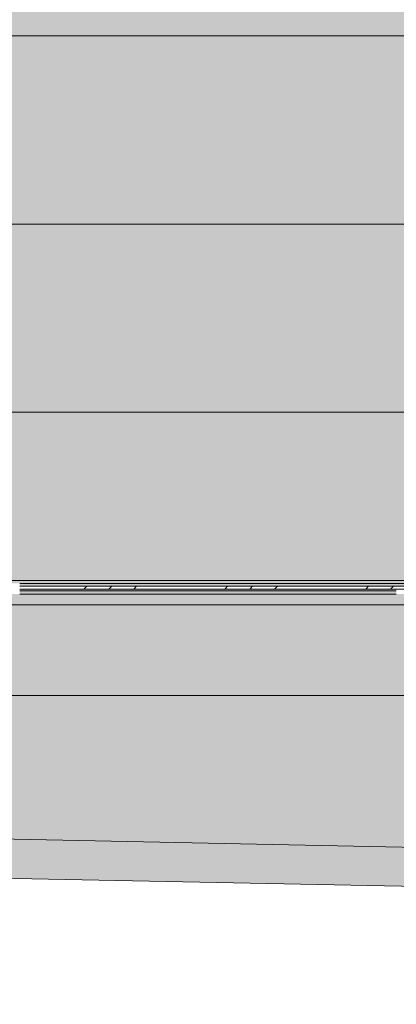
# Model space of a CAD drawing. Header units: millimetres. Extents: x -62808 to 83156, y -26483 to 33271.
# Tile 16 of 144: x -50133 to -47733, y -25872 to -19595. Entities that reach past the tile are written whole.
import ezdxf

# ---------------------------------------------------------------- set-up
doc = ezdxf.new("R2010")
doc.units = ezdxf.units.MM
for name, color, linetype, lineweight in [('A-FLOR', 192, 'Continuous', 18), ('A-FLOR-PATT', 8, 'Continuous', 25), ('A-GLAZ-CWMG', 51, 'Continuous', 9), ('A-ROOF', 132, 'Continuous', 9), ('A-ROOF-OTLN', 132, 'Continuous', 9), ('A-ROOF-PATT', 132, 'Continuous', 9), ('A-WALL', 113, 'Continuous', 18)]:
    doc.layers.add(name, color=color, linetype=linetype, lineweight=lineweight)
pattern_1 = [(0, (0, -600), (812.8, 203.2), [33.528, -576.072, 33.528, -576.072, -3251.2]), (0, (0, -600), (812.8, 203.2), [-1219.2, 33.528, -1185.672, 33.528, -576.072, -1422.4]), (0, (0, -600), (812.8, 203.2), [-3048, 33.528, -372.872, 33.528, -982.472]), (120, (304.8, -498.4), (-582.37636, 602.30545), [33.528, -576.072, 33.528, -576.072, -3251.2]), (120, (304.8, -498.4), (-582.37636, 602.30545), [-1219.2, 33.528, -1185.672, 33.528, -576.072, -1422.4]), (120, (304.8, -498.4), (-582.37636, 602.30545), [-3048, 33.528, -372.872, 33.528, -982.472]), (240, (406.4, -92), (-230.42364, -805.50545), [33.528, -576.072, 33.528, -576.072, -3251.2]), (240, (406.4, -92), (-230.42364, -805.50545), [-1219.2, 33.528, -1185.672, 33.528, -576.072, -1422.4]), (240, (406.4, -92), (-230.42364, -805.50545), [-3048, 33.528, -372.872, 33.528, -982.472])]
pattern_2 = [(45, (0, -600), (-449.013, 449.013), []), (45, (158.75, -600), (0, 898.0256), []), (45, (-158.75, -600), (0, 898.0256), [])]

# ---------------------------------------------------------------- blocks, each defined once
blk = doc.blocks.new('CHAPIM17 - CHAPIM-5294798-PLANTA DE IMPERMEABILIZAÇÃO - 1_ PAV_')
at = {"layer": 'A-ROOF-PATT', "lineweight": 5}
h = blk.add_hatch(dxfattribs=at)
h.set_pattern_fill('FP_4', color=133, style=0, pattern_type=2)
h.set_pattern_definition(pattern_1)
h.paths.add_polyline_path([(-9877.3, -25871.8), (-9872.4, -25621.9), (-62800.4, -24568.4), (-62805.3, -24818.3), (-14579, -25778.2)])
at = {"layer": 'A-ROOF-OTLN', "color": 130, "lineweight": 5}
for p, q in [((-62800.4, -24568.4), (-9872.4, -25621.9)), ((-9877.3, -25871.8), (-62805.3, -24818.3))]:
    blk.add_line(p, q, dxfattribs=at)
blk = doc.blocks.new('Rectangular Mullion - montante retangular 3x5cm_growarq-V910-PLANTA DE IMPERMEABILIZAÇÃO - 1_ PAV_')
at = {"layer": 'A-GLAZ-CWMG', "lineweight": 5}
blk.add_hatch(color=57, dxfattribs=at).paths.add_polyline_path([(-58632.5, 2205.8), (-58632.5, 2227.5), (-58932.5, 2227.5), (-58932.5, 2205.8)])
at = {"layer": 'A-GLAZ-CWMG', "color": 130, "lineweight": 5}
blk.add_line((-58632.5, 2227.5), (-58932.5, 2227.5), dxfattribs=at)
blk = doc.blocks.new('FLEX -Rectangular Mullion - montante retangular veneziana 5x5cm_growarq-V923-PLANTA DE IMPERMEABILIZAÇÃO - 1_ PAV_')
at = {"layer": 'A-GLAZ-CWMG', "lineweight": 5}
blk.add_hatch(color=57, dxfattribs=at).paths.add_polyline_path([(-58632.5, 2195.1), (-58632.5, 2205.8), (-58932.5, 2205.8), (-58932.5, 2195.1)])
at = {"layer": 'A-GLAZ-CWMG', "color": 130, "lineweight": 5}
blk.add_line((-58932.5, 2205.8), (-58632.5, 2205.8), dxfattribs=at)
blk = doc.blocks.new('FLEX -Rectangular Mullion - montante retangular veneziana 5x5cm_growarq-V1117-PLANTA DE IMPERMEABILIZAÇÃO - 1_ PAV_')
at = {"layer": 'A-GLAZ-CWMG', "lineweight": 5}
blk.add_hatch(color=57, dxfattribs=at).paths.add_polyline_path([(-47433.2, -23206.3), (-47433.2, -23188.6), (-47733.2, -23188.6), (-47733.2, -23206.3)])
h = blk.add_hatch(dxfattribs=at)
h.set_pattern_fill('FP_140', color=256, style=0, pattern_type=2)
h.set_pattern_definition(pattern_2)
h.paths.add_polyline_path([(-47733.2, -23224.6), (-47433.2, -23224.6), (-47433.2, -23206.3), (-47733.2, -23206.9), (-47733.2, -23223)])
at = {"layer": 'A-GLAZ-CWMG', "color": 130, "lineweight": 5}
blk.add_line((-47433.2, -23188.6), (-47733.2, -23188.6), dxfattribs=at)
at = {"layer": 'A-GLAZ-CWMG', "color": 250}
for p, q in [((-47433.2, -23206.3), (-47733.2, -23206.3)), ((-47733.2, -23224.6), (-47433.2, -23224.6))]:
    blk.add_line(p, q, dxfattribs=at)
blk = doc.blocks.new('FLEX -Rectangular Mullion - montante retangular veneziana 5x5cm_growarq-V1118-PLANTA DE IMPERMEABILIZAÇÃO - 1_ PAV_')
at = {"layer": 'A-GLAZ-CWMG', "lineweight": 5}
blk.add_hatch(color=57, dxfattribs=at).paths.add_polyline_path([(-48033.2, -23206.3), (-47733.2, -23206.3), (-47733.2, -23188.6), (-48033.2, -23188.6), (-48033.2, -23194.2)])
h = blk.add_hatch(dxfattribs=at)
h.set_pattern_fill('FP_140', color=256, style=0, pattern_type=2)
h.set_pattern_definition(pattern_2)
h.paths.add_polyline_path([(-47813.9, -23224.6), (-47733.2, -23224.6), (-47733.2, -23206.3), (-48033.2, -23206.9), (-48033.2, -23224.6)])
at = {"layer": 'A-GLAZ-CWMG', "color": 130, "lineweight": 5}
blk.add_line((-47733.2, -23188.6), (-48033.2, -23188.6), dxfattribs=at)
at = {"layer": 'A-GLAZ-CWMG', "color": 250}
for p, q in [((-47733.2, -23206.3), (-48033.2, -23206.3)), ((-48033.2, -23224.6), (-47733.2, -23224.6))]:
    blk.add_line(p, q, dxfattribs=at)
blk = doc.blocks.new('FLEX -Rectangular Mullion - montante retangular veneziana 5x5cm_growarq-V1119-PLANTA DE IMPERMEABILIZAÇÃO - 1_ PAV_')
at = {"layer": 'A-GLAZ-CWMG', "lineweight": 5}
blk.add_hatch(color=57, dxfattribs=at).paths.add_polyline_path([(-48333.2, -23206.3), (-48033.2, -23206.3), (-48033.2, -23188.6), (-48333.2, -23188.6), (-48333.2, -23194.5)])
at = {"layer": 'A-GLAZ-CWMG', "color": 130, "lineweight": 5}
blk.add_line((-48033.2, -23188.6), (-48333.2, -23188.6), dxfattribs=at)
at = {"layer": 'A-GLAZ-CWMG', "color": 250}
for p, q in [((-48033.2, -23206.3), (-48333.2, -23206.3)), ((-48333.2, -23224.6), (-48033.2, -23224.6))]:
    blk.add_line(p, q, dxfattribs=at)
blk = doc.blocks.new('FLEX -Rectangular Mullion - montante retangular veneziana 5x5cm_growarq-V1120-PLANTA DE IMPERMEABILIZAÇÃO - 1_ PAV_')
at = {"layer": 'A-GLAZ-CWMG', "lineweight": 5}
blk.add_hatch(color=57, dxfattribs=at).paths.add_polyline_path([(-48333.2, -23206.3), (-48333.2, -23188.6), (-48633.2, -23188.6), (-48633.2, -23206.3)])
h = blk.add_hatch(dxfattribs=at)
h.set_pattern_fill('FP_140', color=256, style=0, pattern_type=2)
h.set_pattern_definition(pattern_2)
h.paths.add_polyline_path([(-48633.2, -23224.6), (-48333.2, -23224.6), (-48333.2, -23206.3), (-48633.2, -23206.9), (-48633.2, -23223)])
at = {"layer": 'A-GLAZ-CWMG', "color": 130, "lineweight": 5}
blk.add_line((-48333.2, -23188.6), (-48633.2, -23188.6), dxfattribs=at)
at = {"layer": 'A-GLAZ-CWMG', "color": 250}
for p, q in [((-48333.2, -23206.3), (-48633.2, -23206.3)), ((-48633.2, -23224.6), (-48333.2, -23224.6))]:
    blk.add_line(p, q, dxfattribs=at)
blk = doc.blocks.new('FLEX -Rectangular Mullion - montante retangular veneziana 5x5cm_growarq-V1121-PLANTA DE IMPERMEABILIZAÇÃO - 1_ PAV_')
at = {"layer": 'A-GLAZ-CWMG', "lineweight": 5}
blk.add_hatch(color=57, dxfattribs=at).paths.add_polyline_path([(-48933.2, -23206.3), (-48633.2, -23206.3), (-48633.2, -23188.6), (-48933.2, -23188.6), (-48933.2, -23195.2)])
h = blk.add_hatch(dxfattribs=at)
h.set_pattern_fill('FP_140', color=256, style=0, pattern_type=2)
h.set_pattern_definition(pattern_2)
h.paths.add_polyline_path([(-48644.8, -23224.6), (-48633.2, -23224.6), (-48633.2, -23206.3), (-48933.2, -23206.9), (-48933.2, -23224.6)])
at = {"layer": 'A-GLAZ-CWMG', "color": 130, "lineweight": 5}
blk.add_line((-48633.2, -23188.6), (-48933.2, -23188.6), dxfattribs=at)
at = {"layer": 'A-GLAZ-CWMG', "color": 250}
for p, q in [((-48633.2, -23206.3), (-48933.2, -23206.3)), ((-48933.2, -23224.6), (-48633.2, -23224.6))]:
    blk.add_line(p, q, dxfattribs=at)
blk = doc.blocks.new('FLEX -Rectangular Mullion - montante retangular veneziana 5x5cm_growarq-V1122-PLANTA DE IMPERMEABILIZAÇÃO - 1_ PAV_')
at = {"layer": 'A-GLAZ-CWMG', "lineweight": 5}
blk.add_hatch(color=57, dxfattribs=at).paths.add_polyline_path([(-49233.2, -23206.3), (-48933.2, -23206.3), (-48933.2, -23188.6), (-49233.2, -23188.6), (-49233.2, -23195.5)])
at = {"layer": 'A-GLAZ-CWMG', "color": 130, "lineweight": 5}
blk.add_line((-48933.2, -23188.6), (-49233.2, -23188.6), dxfattribs=at)
at = {"layer": 'A-GLAZ-CWMG', "color": 250}
for p, q in [((-48933.2, -23206.3), (-49233.2, -23206.3)), ((-49233.2, -23224.6), (-48933.2, -23224.6))]:
    blk.add_line(p, q, dxfattribs=at)
blk = doc.blocks.new('FLEX -Rectangular Mullion - montante retangular veneziana 5x5cm_growarq-V1123-PLANTA DE IMPERMEABILIZAÇÃO - 1_ PAV_')
at = {"layer": 'A-GLAZ-CWMG', "lineweight": 5}
blk.add_hatch(color=57, dxfattribs=at).paths.add_polyline_path([(-49533.2, -23206.3), (-49233.2, -23206.3), (-49233.2, -23188.6), (-49533.2, -23188.6), (-49533.2, -23195.9)])
h = blk.add_hatch(dxfattribs=at)
h.set_pattern_fill('FP_140', color=256, style=0, pattern_type=2)
h.set_pattern_definition(pattern_2)
h.paths.add_polyline_path([(-49475.7, -23224.6), (-49233.2, -23224.6), (-49233.2, -23206.3), (-49533.2, -23206.9), (-49533.2, -23224.6)])
at = {"layer": 'A-GLAZ-CWMG', "color": 130, "lineweight": 5}
blk.add_line((-49233.2, -23188.6), (-49533.2, -23188.6), dxfattribs=at)
at = {"layer": 'A-GLAZ-CWMG', "color": 250}
for p, q in [((-49233.2, -23206.3), (-49533.2, -23206.3)), ((-49533.2, -23224.6), (-49233.2, -23224.6))]:
    blk.add_line(p, q, dxfattribs=at)
blk = doc.blocks.new('FLEX -Rectangular Mullion - montante retangular veneziana 5x5cm_growarq-V1124-PLANTA DE IMPERMEABILIZAÇÃO - 1_ PAV_')
at = {"layer": 'A-GLAZ-CWMG', "lineweight": 5}
blk.add_hatch(color=57, dxfattribs=at).paths.add_polyline_path([(-49533.2, -23206.3), (-49533.2, -23188.6), (-49833.2, -23188.6), (-49833.2, -23206.3)])
h = blk.add_hatch(dxfattribs=at)
h.set_pattern_fill('FP_140', color=256, style=0, pattern_type=2)
h.set_pattern_definition(pattern_2)
h.paths.add_polyline_path([(-49833.2, -23224.6), (-49533.2, -23224.6), (-49533.2, -23206.3), (-49833.2, -23206.9), (-49833.2, -23223)])
at = {"layer": 'A-GLAZ-CWMG', "color": 130, "lineweight": 5}
blk.add_line((-49533.2, -23188.6), (-49833.2, -23188.6), dxfattribs=at)
at = {"layer": 'A-GLAZ-CWMG', "color": 250}
for p, q in [((-49533.2, -23206.3), (-49833.2, -23206.3)), ((-49833.2, -23224.6), (-49533.2, -23224.6))]:
    blk.add_line(p, q, dxfattribs=at)
blk = doc.blocks.new('FLEX -Rectangular Mullion - montante retangular veneziana 5x5cm_growarq-V1125-PLANTA DE IMPERMEABILIZAÇÃO - 1_ PAV_')
at = {"layer": 'A-GLAZ-CWMG', "lineweight": 5}
blk.add_hatch(color=57, dxfattribs=at).paths.add_polyline_path([(-50133.2, -23206.3), (-49833.2, -23206.3), (-49833.2, -23188.6), (-50133.2, -23188.6), (-50133.2, -23196.5)])
at = {"layer": 'A-GLAZ-CWMG', "color": 130, "lineweight": 5}
blk.add_line((-49833.2, -23188.6), (-50133.2, -23188.6), dxfattribs=at)
at = {"layer": 'A-GLAZ-CWMG', "color": 250}
for p, q in [((-49833.2, -23206.3), (-50133.2, -23206.3)), ((-50133.2, -23224.6), (-49833.2, -23224.6))]:
    blk.add_line(p, q, dxfattribs=at)
blk = doc.blocks.new('BE-PMSa-MOD-ARQ-ESCOLA-EX-000-R_0056_rvt-1-PLANTA DE IMPERMEABILIZAÇÃO - 1_ PAV_')
at = {"layer": 'A-FLOR-PATT', "lineweight": 5}
h = blk.add_hatch(dxfattribs=at)
h.set_pattern_fill('FP_8', color=71, style=0, pattern_type=2)
h.set_pattern_definition(pattern_1)
h.paths.add_polyline_path([(-10008, -25619.2), (-10008, -24137.9), (-10009.9, -24137.9), (-10009.9, -24097.9), (-10019.9, -24097.9), (-10019.9, -24017.9), (-9999.9, -24017.9), (-9999.9, -23992.9), (-9967.4, -23992.9), (-9967.4, -23902.2), (-60207.5, -23902.2), (-60207.5, 2852.9), (-58704.3, 2852.9), (-58704.3, 3646), (-59113, 3646), (-59113, 3686), (-58704.3, 3686), (-58704.3, 5586), (-59113, 5586), (-59113, 5626), (-58704.3, 5626), (-58704.3, 31473.9), (-39533.5, 31473.9), (-39533.5, 32847.3), (-62557.5, 33118.7), (-62557.5, -24566), (-62607.5, -24566), (-62607.5, -24572.2), (-12885.3, -25561.9)])
h.paths.add_polyline_path([(-56122.7, 16894.4), (-56108, 16894.4), (-56108, 16942.4), (-56227.5, 16942), (-56242.9, 20595.4), (-57852.4, 20588.7), (-57853, 20532.9), (-57947, 20532.9), (-57947, 17015.4), (-57852.4, 17015.4), (-57852.4, 17054.6), (-56229.5, 17054.6), (-56230.1, 16935.1), (-57852.4, 16935.1), (-57852.4, 16894.4), (-56953.5, 16894.4)])
h.paths.add_polyline_path([(-56108, 20600.2), (-56108.2, 20749.4), (-57852.4, 20749.4), (-57852.4, 20733.6), (-56108.6, 20741), (-56108.1, 20601.2)])
h = blk.add_hatch(dxfattribs=at)
h.set_pattern_fill('FP_4', color=135, style=0, pattern_type=2)
h.set_pattern_definition(pattern_1)
h.paths.add_polyline_path([(-9894.9, -23902.2), (-9894.9, -23327.9), (-9939.9, -23327.9), (-9939.9, -23357.9), (-10019.9, -23357.9), (-10019.9, -23337.9), (-10053.1, -23337.2), (-10057.9, -23335.2), (-10062.1, -23332.1), (-10065.3, -23327.9), (-10261.8, -23327.9), (-10261.8, -23357.9), (-13811.8, -23357), (-13811.8, -23327.9), (-16873.3, -23329.1), (-16873.3, -23357.9), (-20423.3, -23357), (-20423.3, -23327.9), (-20698, -23327.9), (-20698, -23357.9), (-22848, -23357), (-22848, -23327.9), (-23820.5, -23327.9), (-23820.5, -23357.9), (-25970.5, -23357), (-25970.5, -23327.9), (-26195.4, -23327.9), (-26194.9, -23329.6), (-26191.4, -23329.6), (-26191.4, -23336.8), (-26183, -23339.2), (-26183, -23359.2), (-26191.5, -23359.2), (-26191.8, -23402), (-26195.6, -23406.8), (-26195.1, -23440.8), (-26183.3, -23459.4), (-26177, -23472.5), (-26170.6, -23495.9), (-26168.2, -23519.2), (-26168.5, -23528.5), (-26172.5, -23552.1), (-26178.6, -23568.8), (-26185.2, -23582.6), (-26201.2, -23604.2), (-26211.5, -23614.3), (-26231.8, -23629.3), (-26250.2, -23637.5), (-26262.5, -23642), (-26277.5, -23644.8), (-26295.4, -23646.2), (-26315.1, -23644.6), (-26332.9, -23640.5), (-26359, -23629.3), (-26373.7, -23618.8), (-26388.5, -23605.4), (-26395.4, -23597.5), (-26407.5, -23578.4), (-26413.8, -23565.4), (-26419.4, -23547.3), (-26422.6, -23519.2), (-26422.2, -23509.5), (-26418.9, -23489.2), (-26413.8, -23472.5), (-26405.5, -23455.4), (-26395.3, -23439.5), (-26395.9, -23405.8), (-26399.1, -23401.6), (-26399.4, -23359.2), (-26408.2, -23359.2), (-26407.8, -23339.2), (-26399.4, -23336.7), (-26399.1, -23329.6), (-26395.4, -23329.6), (-26395.8, -23327.9), (-26725.5, -23327.9), (-26725.5, -23325.4), (-59610, -23325.4), (-59610, 2311.5), (-59500, 2311.5), (-59500, 2401), (-59098, 2401), (-59098, 2311.5), (-58107, 2311.5), (-58107, 7537.9), (-58235.9, 7537.9), (-58235, 16678.4), (-58186.4, 16678.4), (-58186.4, 17015.4), (-58107, 17015.4), (-58107, 20532.9), (-58186.4, 20532.9), (-58186.4, 20869.9), (-58234.9, 20869.9), (-58235, 29481.7), (-58238.4, 29481.7), (-58238.4, 29927), (-58235.2, 29927), (-58235.2, 30838.5), (-58115.7, 30838.5), (-58115.7, 29927), (-58107, 29927), (-58107, 30838.5), (-57817, 30838.5), (-57817, 30656.9), (-45242, 30657), (-45242, 30838.5), (-44952, 30838.5), (-44952, 30656.9), (-44949.5, 30656.9), (-44949.5, 29918.5), (-44820.5, 29918.5), (-44820.5, 29879.1), (-41729.5, 29879.1), (-41729.5, 29893.7), (-41622, 29893.7), (-41622, 30838.5), (-41332, 30838.5), (-41332, 30655.3), (-33747, 30655.6), (-33747, 30838.5), (-33457, 30839.5), (-33457, 31473.9), (-58704.3, 31473.9), (-58704.3, 5626), (-58173, 5626), (-58173, 5586), (-58704.3, 5586), (-58704.3, 3686), (-58173, 3686), (-58173, 3646), (-58704.3, 3646), (-58704.3, 2852.9), (-60207.5, 2852.9), (-60207.5, -23902.2), (-9967.4, -23902.2)])
h.paths.add_polyline_path([(-26190.2, -23546.5), (-26189.6, -23543.8), (-26190.1, -23545.7)])
h.paths.add_polyline_path([(-58234.9, 6792.9), (-58234.9, 7537.9), (-58115.4, 7537.9), (-58115.4, 6792.9), (-58224.9, 6792.9)])
h.paths.add_polyline_path([(-58115.5, 7975.9), (-58107, 7975.9), (-58107, 15242.9), (-58115.5, 15242.9), (-58115.5, 8266.4)])
h.paths.add_polyline_path([(-58115.5, 15680.9), (-58107, 15680.9), (-58107, 16678.4), (-58115.5, 16678.4), (-58115.5, 15689.3)])
h.paths.add_polyline_path([(-58107, 20869.9), (-58107, 21622.4), (-58115.4, 21622.4), (-58115.4, 20869.9)])
h.paths.add_polyline_path([(-58115.5, 22060.4), (-58107, 22060.4), (-58107, 29481.7), (-58115.5, 29481.7), (-58115.5, 22068.9)])
h.paths.add_polyline_path([(-58120.2, 29876.7), (-58107, 29876.7), (-58107.8, 29882), (-58193.4, 29882), (-58193.4, 29876.7), (-58123.8, 29876.7)])
h.paths.add_polyline_path([(-43358, 31038.4), (-43355.5, 31036), (-43354.2, 31038.4), (-43356.8, 31038.4)])
h.paths.add_polyline_path([(-43359.8, 31038.4), (-43356.8, 31036.1), (-43359, 31038.4)])
h.paths.add_polyline_path([(-43358, 31088.4), (-43354.2, 31089.5), (-43355.5, 31090.7), (-43356.8, 31089.5)])
h.paths.add_polyline_path([(-43359, 31088.4), (-43358, 31088.4), (-43358, 31089.8)])
h.paths.add_polyline_path([(-43355.5, 31120.6), (-43358, 31118.6), (-43353.6, 31118.4), (-43353.6, 31119.4), (-43354.9, 31120.3)])
h.paths.add_polyline_path([(-43351.1, 31038.4), (-43353, 31038.4), (-43352.9, 31036.4), (-43351.9, 31037.5)])
h.paths.add_polyline_path([(-43355.5, 31007.2), (-43360.1, 31008.9), (-43360.4, 31016.3), (-43359.8, 31023.3), (-43360.3, 31032.7), (-43360.5, 31038.4), (-43359.8, 31088.4), (-43359, 31088.4), (-43360.4, 31103.9), (-43359.5, 31115.6), (-43359.8, 31117.8), (-43354.2, 31120.2), (-43351.1, 31119.1), (-43351.9, 31118.3), (-43351.9, 31117.4), (-43350.5, 31108.4), (-43351.2, 31093.1), (-43351, 31088.4), (-43350.5, 31088.4), (-43351.3, 31008), (-43354.2, 31007.4)])
h = blk.add_hatch(dxfattribs=at)
h.set_pattern_fill('FP_4', color=135, style=0, pattern_type=2)
h.set_pattern_definition(pattern_1)
h.paths.add_polyline_path([(-29082.5, -23170.4), (-26752.3, -23170.4), (-26752.3, -23045.1), (-26742, -23045.1), (-26742, -17726.6), (-26752.3, -17726.6), (-26752.3, -17482.6), (-26742, -17482.6), (-26742, -17451.6), (-26789.5, -17451.6), (-26791.5, -17448.1), (-26791.5, -17381.6), (-26779, -17381.6), (-26779, -15869.4), (-26744, -15869.4), (-26744, -17376.6), (-26742, -17376.6), (-26742, -15767.9), (-26743.9, -15767.9), (-26744, -10505.6), (-27059, -10505.6), (-27059, -10164.6), (-26744, -10164.6), (-26744.5, 2031.6), (-27063, 2031.6), (-27063, 2156.5), (-28471, 2156.5), (-28471, 2104), (-28474.5, 2102), (-28541, 2102), (-28541, 2114.5), (-30773.3, 2114.5), (-30773, 2149.5), (-28546, 2149.5), (-28546, 2156.5), (-32966.4, 2156.5), (-32966.4, 2036.6), (-33302.4, 2036.6), (-33302.4, 2156.5), (-39509.2, 2156.5), (-39509.2, 2036.6), (-39845.2, 2036.6), (-39845.2, 2156.5), (-46045.8, 2156.5), (-46045.8, 2037), (-46381.8, 2037), (-46381.8, 2156.5), (-52583.4, 2156.5), (-52583.4, 2024), (-52935.2, 2024), (-52935.2, 2156.5), (-59131.2, 2156.5), (-59131.2, 2023.2), (-59455, 2023.2), (-59455, -10164.6), (-59139.9, -10164.6), (-59139.9, -10505.6), (-59455, -10505.6), (-59455, -22703.7), (-59131.2, -22703.7), (-59131.2, -23029.7), (-59455, -23029.7), (-59455, -23170.4), (-58005.8, -23170.3), (-58009.2, -23144.5), (-58004.6, -23115.7), (-57995.8, -23094.5), (-57979.9, -23073.8), (-57959.2, -23057.9), (-57935.1, -23047.9), (-57909.2, -23044.5), (-57883.4, -23047.9), (-57859.2, -23057.9), (-57838.5, -23073.8), (-57822.6, -23094.5), (-57812.3, -23121), (-57809.2, -23144.5), (-57812.6, -23170.4), (-57082.5, -23170.4), (-57082.5, -19697.1), (-44082.5, -19697.1), (-44082.5, -20897.1), (-42082.5, -20897.1), (-42082.5, -19697.1), (-29082.5, -19697.1), (-29082.5, -22570.8)])
h.paths.add_polyline_path([(-27026.7, -23030.1), (-27066.7, -23030.1), (-27066.7, -22704.1), (-26857, -22704.1), (-26857, -22724.1), (-26750.7, -22724.1), (-26750.7, -23010.1), (-26857, -23010.1), (-26857, -23030.1), (-26904.4, -23030.1)])
h.paths.add_polyline_path([(-26779, -17448.1), (-26742, -17448.1), (-26742, -17408.6), (-26779, -17408.6)])
h.paths.add_polyline_path([(-30582.5, -15497.1), (-55582.5, -15497.1), (-55582.5, 502.9), (-30582.5, 502.9), (-30582.5, -15169.9)])
h.paths.add_polyline_path([(-30662.5, -15417.1), (-30662.5, -15347.1), (-30690.4, -15365.7), (-30714, -15389.3), (-30732.5, -15417.1), (-30690.4, -15417.1)])
h.paths.add_polyline_path([(-30819.4, -15417.1), (-30800.8, -15375.2), (-30774.8, -15337.3), (-30742.4, -15304.9), (-30704.5, -15278.9), (-30662.5, -15260.3), (-30662.5, -12997.1), (-30886.8, -12990.8), (-31110.4, -12972), (-31332.6, -12940.6), (-31569.5, -12892.5), (-31769.9, -12840.8), (-31983.7, -12772.7), (-32193.3, -12692.6), (-32398.1, -12601), (-32597.4, -12498), (-32790.7, -12384), (-32977.2, -12259.4), (-33156.5, -12124.4), (-33327.9, -11979.7), (-33491, -11825.5), (-33645.1, -11662.5), (-33789.9, -11491.1), (-33924.8, -11311.8), (-34049.4, -11125.2), (-34163.4, -10932), (-34266.4, -10732.7), (-34358.1, -10527.9), (-34438.1, -10318.2), (-34506.2, -10104.5), (-34562.3, -9887.2), (-34606, -9667.1), (-34637.4, -9445), (-34656.3, -9221.4), (-34662.5, -8997.1), (-34662.5, -7588.8), (-34684.6, -7575.6), (-34702.5, -7557.2), (-34715.2, -7534.8), (-34721.7, -7510), (-34721.7, -7484.3), (-34715.2, -7459.4), (-34702.5, -7437.1), (-34684.6, -7418.7), (-34662.5, -7405.5), (-34662.5, -5997.1), (-34656.3, -5772.8), (-34637.4, -5549.3), (-34606, -5327.1), (-34562.3, -5107), (-34506.2, -4889.8), (-34438.1, -4676), (-34358.1, -4466.4), (-34266.4, -4261.6), (-34163.4, -4062.2), (-34049.4, -3869), (-33924.8, -3682.4), (-33789.9, -3503.2), (-33645.1, -3331.7), (-33491, -3168.7), (-33327.9, -3014.5), (-33156.5, -2869.8), (-32977.2, -2734.9), (-32790.7, -2610.2), (-32597.4, -2496.2), (-32398.1, -2393.2), (-32193.3, -2301.6), (-31983.7, -2221.6), (-31769.9, -2153.4), (-31552.6, -2097.4), (-31332.6, -2053.6), (-31110.4, -2022.3), (-30886.8, -2003.4), (-30662.5, -1997.1), (-30662.5, 266), (-30704.5, 284.6), (-30742.4, 310.6), (-30774.8, 343.1), (-30800.8, 380.9), (-30819.4, 422.9), (-43042.5, 422.9), (-43042.5, -5697.6), (-42892.2, -5707.2), (-42743.2, -5729.4), (-42596.6, -5763.9), (-42453.4, -5810.6), (-42314.6, -5869.1), (-42181.2, -5939.1), (-42054.1, -6019.9), (-41934.2, -6111), (-41822.3, -6211.9), (-41719.3, -6321.8), (-41625.8, -6439.9), (-41542.5, -6565.4), (-41470, -6697.4), (-41408.7, -6835), (-41359.2, -6977.3), (-41321.8, -7123.2), (-41296.7, -7271.7), (-41284.1, -7421.8), (-41284.1, -7572.4), (-41296.7, -7722.5), (-41321.8, -7871.1), (-41359.2, -8017), (-41408.7, -8159.2), (-41470, -8296.8), (-41542.5, -8428.9), (-41625.8, -8554.4), (-41719.3, -8672.5), (-41822.3, -8782.3), (-41934.2, -8883.2), (-42054.1, -8974.4), (-42181.2, -9055.2), (-42314.6, -9125.1), (-42453.4, -9183.6), (-42596.6, -9230.3), (-42743.2, -9264.8), (-42892.2, -9287), (-43042.5, -9296.7), (-43042.5, -15417.1), (-31196.5, -15417.1)])
h.paths.add_polyline_path([(-54460.9, -15417.1), (-43122.5, -15416.6), (-43122.5, -9296.7), (-43272.9, -9287), (-43421.9, -9264.8), (-43568.5, -9230.3), (-43711.7, -9183.6), (-43850.5, -9125.1), (-43983.9, -9055.2), (-44111, -8974.4), (-44230.9, -8883.2), (-44342.8, -8782.3), (-44445.8, -8672.5), (-44539.3, -8554.4), (-44622.6, -8428.9), (-44695.1, -8296.8), (-44756.4, -8159.2), (-44805.9, -8017), (-44843.3, -7871.1), (-44868.4, -7722.5), (-44881, -7572.4), (-44881, -7421.8), (-44868.4, -7271.7), (-44843.3, -7123.2), (-44805.9, -6977.3), (-44756.4, -6835), (-44695.1, -6697.4), (-44622.6, -6565.4), (-44539.3, -6439.9), (-44445.8, -6321.8), (-44342.8, -6211.9), (-44230.9, -6111), (-44111, -6019.9), (-43983.9, -5939.1), (-43850.5, -5869.1), (-43711.7, -5810.6), (-43568.5, -5763.9), (-43421.9, -5729.4), (-43272.9, -5707.2), (-43122.5, -5697.6), (-43122.5, 422.9), (-55345.7, 422.9), (-55364.3, 380.9), (-55390.3, 343.1), (-55422.7, 310.6), (-55460.6, 284.6), (-55502.5, 266), (-55502.5, -1997.1), (-55278.3, -2003.4), (-55054.7, -2022.3), (-54832.5, -2053.6), (-54612.5, -2097.4), (-54395.2, -2153.4), (-54181.4, -2221.6), (-53971.8, -2301.6), (-53767, -2393.2), (-53567.7, -2496.2), (-53374.4, -2610.2), (-53187.9, -2734.9), (-53008.6, -2869.8), (-52837.2, -3014.5), (-52674.1, -3168.7), (-52520, -3331.7), (-52375.2, -3503.2), (-52240.3, -3682.4), (-52115.7, -3869), (-51998.4, -4068.5), (-51898.7, -4261.6), (-51807, -4466.4), (-51727, -4676), (-51658.9, -4889.8), (-51602.8, -5107), (-51559.1, -5327.1), (-51527.7, -5549.3), (-51508.8, -5772.8), (-51502.5, -5997.1), (-51502.5, -7405.5), (-51480.5, -7418.7), (-51462.6, -7437.1), (-51449.9, -7459.4), (-51443.4, -7484.3), (-51443.4, -7510), (-51449.9, -7534.8), (-51462.6, -7557.2), (-51480.5, -7575.6), (-51502.5, -7588.8), (-51502.7, -9002.4), (-51508.8, -9221.4), (-51527.7, -9445), (-51559.1, -9667.1), (-51602.8, -9887.2), (-51658.9, -10104.5), (-51727, -10318.2), (-51807, -10527.9), (-51898.7, -10732.7), (-52001.7, -10932), (-52115.7, -11125.2), (-52240.3, -11311.8), (-52375.2, -11491.1), (-52520, -11662.5), (-52674.1, -11825.5), (-52837.2, -11979.7), (-53008.6, -12124.4), (-53187.9, -12259.4), (-53374.4, -12384), (-53567.7, -12498), (-53767, -12601), (-53983.6, -12697.1), (-54181.4, -12772.7), (-54395.2, -12840.8), (-54612.5, -12896.8), (-54832.5, -12940.6), (-55054.7, -12972), (-55278.3, -12990.8), (-55502.5, -12997.1), (-55502.5, -15260.3), (-55460.6, -15278.9), (-55422.7, -15304.9), (-55390.3, -15337.3), (-55364.3, -15375.2), (-55345.7, -15417.1)])
h.paths.add_polyline_path([(-55432.5, -15417.1), (-55451.1, -15389.3), (-55474.7, -15365.7), (-55502.5, -15347.1), (-55502.5, -15417.1), (-55451.1, -15417.1)])
h.paths.add_polyline_path([(-30662.5, -12917.1), (-30662.5, -2077.1), (-30886.8, -2083.7), (-31101.5, -2101.8), (-31319.2, -2132.5), (-31534.8, -2175.4), (-31747.7, -2230.3), (-31969, -2301.6), (-32162.7, -2375.5), (-32363.4, -2465.3), (-32558.7, -2566.2), (-32748.1, -2678), (-32930.9, -2800.1), (-33106.6, -2932.3), (-33274.6, -3074.2), (-33434.4, -3225.3), (-33585.5, -3385), (-33727.3, -3553), (-33859.5, -3728.7), (-33981.7, -3911.6), (-34093.4, -4100.9), (-34194.3, -4296.3), (-34284.2, -4497), (-34362.6, -4702.4), (-34429.3, -4911.9), (-34484.3, -5124.8), (-34527.2, -5340.5), (-34557.9, -5558.2), (-34576.4, -5777.3), (-34582.5, -5997.1), (-34582.5, -7405.5), (-34560.5, -7418.7), (-34542.6, -7437.1), (-34529.9, -7459.4), (-34523.4, -7484.3), (-34523.4, -7510), (-34529.9, -7534.8), (-34542.6, -7557.2), (-34560.5, -7575.6), (-34582.5, -7588.8), (-34582.4, -9002.4), (-34576.4, -9216.9), (-34557.9, -9436), (-34527.2, -9653.7), (-34484.3, -9869.4), (-34429.3, -10082.3), (-34358.1, -10303.6), (-34284.2, -10497.2), (-34194.3, -10697.9), (-34093.4, -10893.3), (-33981.7, -11082.7), (-33859.5, -11265.5), (-33727.3, -11441.2), (-33585.5, -11609.2), (-33434.4, -11769), (-33274.6, -11920), (-33106.6, -12061.9), (-32930.9, -12194.1), (-32748.1, -12316.3), (-32558.7, -12428), (-32363.4, -12528.9), (-32162.7, -12618.7), (-31939.2, -12702.9), (-31747.7, -12763.9), (-31534.8, -12818.8), (-31319.2, -12861.7), (-31101.5, -12892.5), (-30882.3, -12911), (-30819.4, -12912.7)])
h.paths.add_polyline_path([(-55502.5, -12917.1), (-55282.8, -12911), (-55063.6, -12892.5), (-54845.9, -12861.7), (-54630.3, -12818.8), (-54417.4, -12763.9), (-54207.9, -12697.1), (-54002.4, -12618.7), (-53801.7, -12528.9), (-53606.4, -12428), (-53417, -12316.3), (-53234.2, -12194.1), (-53058.5, -12061.9), (-52890.5, -11920), (-52730.7, -11769), (-52579.6, -11609.2), (-52437.8, -11441.2), (-52305.6, -11265.5), (-52183.4, -11082.7), (-52071.7, -10893.3), (-51968.3, -10692.4), (-51880.9, -10497.2), (-51802.5, -10291.8), (-51735.8, -10082.3), (-51680.8, -9869.4), (-51637.9, -9653.7), (-51607.2, -9436), (-51588.7, -9216.9), (-51582.5, -8997.1), (-51582.5, -7588.8), (-51604.6, -7575.6), (-51622.5, -7557.2), (-51635.2, -7534.8), (-51641.7, -7510), (-51641.7, -7484.3), (-51635.2, -7459.4), (-51622.5, -7437.1), (-51604.6, -7418.7), (-51582.5, -7405.5), (-51582.5, -5997.1), (-51589.1, -5772.8), (-51607.2, -5558.2), (-51641.7, -5321.5), (-51680.8, -5124.8), (-51735.8, -4911.9), (-51807, -4690.6), (-51880.9, -4497), (-51970.8, -4296.3), (-52071.7, -4100.9), (-52183.4, -3911.6), (-52305.6, -3728.7), (-52437.8, -3553), (-52579.6, -3385), (-52730.7, -3225.3), (-52890.5, -3074.2), (-53058.5, -2932.3), (-53234.2, -2800.1), (-53417, -2678), (-53606.4, -2566.2), (-53801.7, -2465.3), (-54002.4, -2375.5), (-54207.9, -2297.1), (-54417.4, -2230.3), (-54630.3, -2175.4), (-54845.9, -2132.5), (-55063.6, -2101.8), (-55282.8, -2083.3), (-55502.5, -2077.1), (-55502.5, -10235.9)])
h.paths.add_polyline_path([(-26783.5, -10343.7), (-26784.9, -10342.3), (-26784.9, -10343.1)])
h.paths.add_polyline_path([(-59200.4, -10343.7), (-59201.8, -10342.3), (-59201.8, -10343.1)])
h.paths.add_polyline_path([(-26782.2, -10325.2), (-26780.8, -10323.8), (-26782, -10324.8)])
h.paths.add_polyline_path([(-59199.1, -10325.2), (-59197.7, -10323.8), (-59198.5, -10323.8)])
h.paths.add_polyline_path([(-43122.5, -9216.7), (-43122.5, -7588.8), (-43144.6, -7575.6), (-43162.5, -7557.2), (-43175.2, -7534.8), (-43181.7, -7510), (-43181.7, -7484.3), (-43175.2, -7459.4), (-43162.5, -7437.1), (-43144.6, -7418.7), (-43122.5, -7405.5), (-43122.5, -5777.6), (-43270.1, -5787.4), (-43419.7, -5810.6), (-43559.8, -5844.7), (-43700, -5891.8), (-43835.5, -5950.7), (-43965.5, -6021.1), (-44089, -6102.3), (-44205.1, -6193.9), (-44312.8, -6295.1), (-44411.5, -6405.2), (-44500.4, -6523.3), (-44578.7, -6648.7), (-44646.1, -6780.3), (-44701.8, -6917.2), (-44745.7, -7058.4), (-44777.2, -7202.8), (-44796.2, -7349.4), (-44802.5, -7497.1), (-44796.2, -7644.8), (-44777.2, -7791.4), (-44745.7, -7935.8), (-44701.8, -8077), (-44646.1, -8213.9), (-44578.7, -8345.5), (-44500.4, -8470.9), (-44411.5, -8589), (-44312.8, -8699.1), (-44205.1, -8800.3), (-44089, -8891.9), (-43963.3, -8974.4), (-43835.5, -9043.5), (-43700, -9102.5), (-43559.8, -9149.6), (-43416.2, -9184.5), (-43270.1, -9206.9)])
h.paths.add_polyline_path([(-43042.5, -9216.7), (-42895, -9206.9), (-42745.4, -9183.6), (-42605.3, -9149.6), (-42465.1, -9102.5), (-42329.6, -9043.5), (-42199.6, -8973.2), (-42076.1, -8891.9), (-41960, -8800.3), (-41852.3, -8699.1), (-41753.6, -8589), (-41664.7, -8470.9), (-41586.4, -8345.5), (-41519, -8213.9), (-41463.3, -8077), (-41419.4, -7935.8), (-41387.9, -7791.4), (-41368.9, -7644.8), (-41363.1, -7484.3), (-41368.9, -7349.4), (-41387.9, -7202.8), (-41419.4, -7058.4), (-41463.3, -6917.2), (-41519, -6780.3), (-41586.4, -6648.7), (-41664.7, -6523.3), (-41753.6, -6405.2), (-41852.3, -6295.1), (-41960, -6193.9), (-42076.1, -6102.3), (-42201.8, -6019.9), (-42329.6, -5950.7), (-42465.1, -5891.8), (-42605.3, -5844.7), (-42748.9, -5809.8), (-42895, -5787.4), (-43042.5, -5777.6), (-43042.5, -7405.5), (-43020.5, -7418.7), (-43002.6, -7437.1), (-42989.6, -7460.6), (-42983.4, -7484.3), (-42983.4, -7510), (-42989.9, -7534.8), (-43002.6, -7557.2), (-43020.5, -7575.6), (-43042.5, -7588.8), (-43042.5, -9206.9)])
h.paths.add_polyline_path([(-30662.5, 352.9), (-30662.5, 422.9), (-30732.5, 422.9), (-30714, 395.1), (-30690.4, 371.4)])
h.paths.add_polyline_path([(-55502.5, 352.9), (-55474.7, 371.4), (-55451.1, 395.1), (-55432.5, 422.9), (-55502.5, 422.9), (-55502.5, 371.4)])
h.paths.add_polyline_path([(-26981, 2051.6), (-26743.9, 2051.6), (-26744.5, 2056.6), (-27040.5, 2056.6), (-27040.5, 2156.5), (-27043, 2156.5), (-27042.1, 2051.6), (-27020.5, 2051.6)])
h.paths.add_polyline_path([(-28514, 2114.5), (-28474.5, 2114.5), (-28474.5, 2156.5), (-28514, 2156.5)])
h = blk.add_hatch(dxfattribs=at)
h.set_pattern_fill('FP_4', color=135, style=0, pattern_type=2)
h.set_pattern_definition(pattern_1)
h.paths.add_polyline_path([(-29082.5, -20897.1), (-29082.5, -20297.1), (-30282.5, -20297.1), (-30282.5, -19697.1), (-42082.5, -19697.1), (-42082.5, -20897.1), (-29526.9, -20897.1)])
h.paths.add_polyline_path([(-57082.5, -20897.1), (-44082.5, -20897.1), (-44082.5, -19697.1), (-55882.5, -19697.1), (-55882.5, -20297.1), (-57082.5, -20297.1)])
h = blk.add_hatch(dxfattribs=at)
h.set_pattern_fill('FP_4', color=135, style=0, pattern_type=2)
h.set_pattern_definition(pattern_1)
h.paths.add_polyline_path([(-30282.5, -22097.1), (-29082.5, -22097.1), (-29082.5, -21497.1), (-30282.5, -21497.1), (-30282.5, -20897.1), (-55882.5, -20897.1), (-55882.5, -21497.1), (-57082.5, -21497.1), (-57082.5, -22097.1), (-31196.5, -22097.1)])
h = blk.add_hatch(dxfattribs=at)
h.set_pattern_fill('FP_4', color=135, style=0, pattern_type=2)
h.set_pattern_definition(pattern_1)
h.paths.add_polyline_path([(-57082.5, -23170.4), (-46083.3, -23170.3), (-46086.7, -23144.5), (-46083.3, -23118.6), (-46073.3, -23094.5), (-46057.4, -23073.8), (-46036.7, -23057.9), (-46012.6, -23047.9), (-45986.7, -23044.5), (-45960.9, -23047.9), (-45936.7, -23057.9), (-45916, -23073.8), (-45900.1, -23094.5), (-45890.1, -23118.6), (-45886.7, -23144.5), (-45890.1, -23170.4), (-34006.1, -23170.4), (-34008.2, -23154.5), (-34004.8, -23128.6), (-33994.8, -23104.5), (-33978.9, -23083.8), (-33958.2, -23067.9), (-33934.1, -23057.9), (-33908.2, -23054.5), (-33882.3, -23057.9), (-33858.2, -23067.9), (-33837.5, -23083.8), (-33821.6, -23104.5), (-33811.6, -23128.6), (-33808.2, -23154.5), (-33810.3, -23170.4), (-29082.5, -23170.4), (-29082.5, -22097.1), (-57082.5, -22097.1), (-57082.5, -22570.8)])
h.paths.add_polyline_path([(-33010.2, -23029.7), (-33306.2, -23029.7), (-33306.2, -22703.7), (-32970.2, -22703.7), (-32970.2, -23029.7), (-32990.2, -23029.7)])
h.paths.add_polyline_path([(-39683.1, -23029.7), (-39845.5, -23029.7), (-39845.5, -22703.7), (-39509.5, -22703.7), (-39509.5, -23029.7), (-39671.8, -23029.7)])
h.paths.add_polyline_path([(-46068.7, -23029.7), (-46384.7, -23029.7), (-46384.7, -22703.7), (-46048.7, -22703.7), (-46048.7, -23029.7)])
h.paths.add_polyline_path([(-52633, -23029.7), (-52929, -23029.7), (-52929, -22703.7), (-52593, -22703.7), (-52593, -23029.7), (-52613, -23029.7)])
at = {"layer": 'A-WALL', "lineweight": 5}
h = blk.add_hatch(color=254, dxfattribs=at)
h.paths.add_polyline_path([(-37843.5, -23325.4), (-26645.5, -23325.4), (-26645.6, -23170.4), (-33810.3, -23170.4), (-33811.6, -23180.3), (-33815, -23188.6), (-26705.5, -23188.6), (-26705.5, -23256.9), (-59455, -23256.9), (-59455, -23325.4), (-38258.9, -23325.4)])
h.paths.add_polyline_path([(-37012.6, -23188.6), (-34001.9, -23187.5), (-34005.1, -23178.5), (-34006.1, -23170.4), (-45890.2, -23170.4), (-45897.7, -23188.6), (-37233.2, -23188.6)])
h.paths.add_polyline_path([(-47133.2, -23188.6), (-46076.2, -23187.5), (-46083.3, -23170.4), (-57812.7, -23170.4), (-57820.2, -23188.6), (-47398.5, -23188.6)])
h.paths.add_polyline_path([(-59455, -23188.6), (-57998.7, -23187.5), (-58005.8, -23170.4), (-59455, -23170.4), (-59455, -23187.5)])
at = {"layer": 'A-FLOR', "color": 90, "lineweight": 5}
for p, q in [((-44082.5, -19697.1), (-55882.5, -19697.1)), ((-30282.5, -20897.1), (-55882.5, -20897.1)), ((-29082.5, -22097.1), (-57082.5, -22097.1)), ((-60207.5, -23902.2), (-9894.9, -23902.2))]:
    blk.add_line(p, q, dxfattribs=at)
at = {"layer": 'A-WALL', "color": 90, "lineweight": 5}
for p, q in [((-57812.7, -23170.4), (-46083.3, -23170.4)), ((-26725.5, -23325.4), (-59455, -23325.4))]:
    blk.add_line(p, q, dxfattribs=at)
at = {"layer": 'A-GLAZ-CWMG', "color": 90, "lineweight": 5}
for name in ['FLEX -Rectangular Mullion - montante retangular veneziana 5x5cm_growarq-V1125-PLANTA DE IMPERMEABILIZAÇÃO - 1_ PAV_', 'FLEX -Rectangular Mullion - montante retangular veneziana 5x5cm_growarq-V1124-PLANTA DE IMPERMEABILIZAÇÃO - 1_ PAV_', 'FLEX -Rectangular Mullion - montante retangular veneziana 5x5cm_growarq-V1123-PLANTA DE IMPERMEABILIZAÇÃO - 1_ PAV_', 'FLEX -Rectangular Mullion - montante retangular veneziana 5x5cm_growarq-V1122-PLANTA DE IMPERMEABILIZAÇÃO - 1_ PAV_', 'FLEX -Rectangular Mullion - montante retangular veneziana 5x5cm_growarq-V1121-PLANTA DE IMPERMEABILIZAÇÃO - 1_ PAV_', 'FLEX -Rectangular Mullion - montante retangular veneziana 5x5cm_growarq-V1120-PLANTA DE IMPERMEABILIZAÇÃO - 1_ PAV_', 'FLEX -Rectangular Mullion - montante retangular veneziana 5x5cm_growarq-V1119-PLANTA DE IMPERMEABILIZAÇÃO - 1_ PAV_', 'FLEX -Rectangular Mullion - montante retangular veneziana 5x5cm_growarq-V1118-PLANTA DE IMPERMEABILIZAÇÃO - 1_ PAV_', 'FLEX -Rectangular Mullion - montante retangular veneziana 5x5cm_growarq-V1117-PLANTA DE IMPERMEABILIZAÇÃO - 1_ PAV_']:
    blk.add_blockref(name, (0, 0), dxfattribs=at)
at = {"layer": 'A-GLAZ-CWMG', "color": 90, "lineweight": 5, "rotation": 180}
for name, p in [('FLEX -Rectangular Mullion - montante retangular veneziana 5x5cm_growarq-V923-PLANTA DE IMPERMEABILIZAÇÃO - 1_ PAV_', (-108765.8, -21029.4)), ('FLEX -Rectangular Mullion - montante retangular veneziana 5x5cm_growarq-V923-PLANTA DE IMPERMEABILIZAÇÃO - 1_ PAV_', (-108465.8, -21029.4)), ('FLEX -Rectangular Mullion - montante retangular veneziana 5x5cm_growarq-V923-PLANTA DE IMPERMEABILIZAÇÃO - 1_ PAV_', (-108165.8, -21029.4)), ('FLEX -Rectangular Mullion - montante retangular veneziana 5x5cm_growarq-V923-PLANTA DE IMPERMEABILIZAÇÃO - 1_ PAV_', (-107865.8, -21029.4)), ('FLEX -Rectangular Mullion - montante retangular veneziana 5x5cm_growarq-V923-PLANTA DE IMPERMEABILIZAÇÃO - 1_ PAV_', (-107565.8, -21029.4)), ('FLEX -Rectangular Mullion - montante retangular veneziana 5x5cm_growarq-V923-PLANTA DE IMPERMEABILIZAÇÃO - 1_ PAV_', (-107265.8, -21029.4)), ('FLEX -Rectangular Mullion - montante retangular veneziana 5x5cm_growarq-V923-PLANTA DE IMPERMEABILIZAÇÃO - 1_ PAV_', (-106965.8, -21029.4)), ('FLEX -Rectangular Mullion - montante retangular veneziana 5x5cm_growarq-V923-PLANTA DE IMPERMEABILIZAÇÃO - 1_ PAV_', (-106665.8, -21029.4)), ('Rectangular Mullion - montante retangular 3x5cm_growarq-V910-PLANTA DE IMPERMEABILIZAÇÃO - 1_ PAV_', (-108765.8, -21029.4)), ('Rectangular Mullion - montante retangular 3x5cm_growarq-V910-PLANTA DE IMPERMEABILIZAÇÃO - 1_ PAV_', (-108465.8, -21029.4)), ('Rectangular Mullion - montante retangular 3x5cm_growarq-V910-PLANTA DE IMPERMEABILIZAÇÃO - 1_ PAV_', (-108165.8, -21029.4)), ('Rectangular Mullion - montante retangular 3x5cm_growarq-V910-PLANTA DE IMPERMEABILIZAÇÃO - 1_ PAV_', (-107865.8, -21029.4)), ('Rectangular Mullion - montante retangular 3x5cm_growarq-V910-PLANTA DE IMPERMEABILIZAÇÃO - 1_ PAV_', (-107565.8, -21029.4)), ('Rectangular Mullion - montante retangular 3x5cm_growarq-V910-PLANTA DE IMPERMEABILIZAÇÃO - 1_ PAV_', (-107265.8, -21029.4)), ('Rectangular Mullion - montante retangular 3x5cm_growarq-V910-PLANTA DE IMPERMEABILIZAÇÃO - 1_ PAV_', (-106965.8, -21029.4)), ('Rectangular Mullion - montante retangular 3x5cm_growarq-V910-PLANTA DE IMPERMEABILIZAÇÃO - 1_ PAV_', (-106665.8, -21029.4))]:
    blk.add_blockref(name, p, dxfattribs=at)
at = {"layer": 'A-ROOF', "color": 90, "lineweight": 5}
blk.add_blockref('CHAPIM17 - CHAPIM-5294798-PLANTA DE IMPERMEABILIZAÇÃO - 1_ PAV_', (0, 0), dxfattribs=at)

msp = doc.modelspace()

# ---------------------------------------------------------------- block references
at = {"lineweight": 5}
msp.add_blockref('BE-PMSa-MOD-ARQ-ESCOLA-EX-000-R_0056_rvt-1-PLANTA DE IMPERMEABILIZAÇÃO - 1_ PAV_', (0, 0), dxfattribs=at)

doc.saveas('drawing.dxf')
